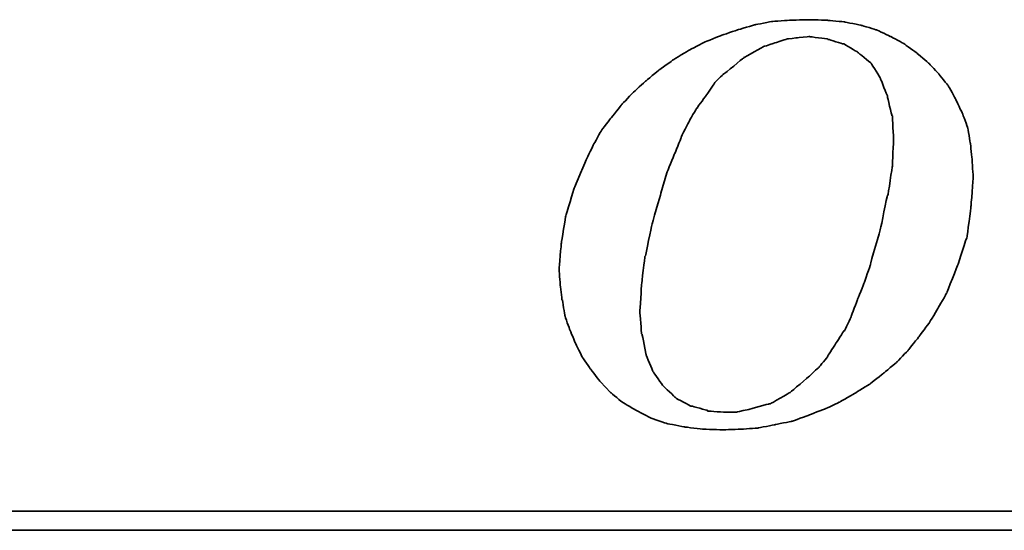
# Model space of a CAD drawing. Header units: millimetres. Extents: x 300 to 586, y 283 to 388.
# Tile 36 of 53: x 515 to 523, y 315 to 319. Entities that reach past the tile are written whole.
import ezdxf

# ---------------------------------------------------------------- set-up
doc = ezdxf.new("R2010")
doc.units = ezdxf.units.MM
doc.layers.add('DIM', color=4, linetype='Continuous')
doc.layers.add('layer 1', color=7, linetype='Continuous')

# ---------------------------------------------------------------- blocks, each defined once
blk = doc.blocks.new('TBI MOTION logo(完整正式版)')
at = {"layer": 'layer 1', "color": 22, "lineweight": 35}
for points, knots in [([(-11.34375, -6.98375), (-11.34375, -6.98375), (-10.91375, -7.43875), (-10.91375, -7.43875), (-10.91375, -7.43875), (-10.91375, -7.43875), (-10.38625, -7.87125), (-10.38625, -7.87125), (-10.38625, -7.87125), (-10.38625, -7.87125), (-9.81125, -8.20375), (-9.81125, -8.20375), (-9.81125, -8.20375), (-9.81125, -8.20375), (-9.21125, -8.51875), (-9.21125, -8.51875), (-9.21125, -8.51875), (-9.21125, -8.51875), (-8.51625, -8.75875), (-8.51625, -8.75875), (-8.51625, -8.75875), (-8.51625, -8.75875), (-7.77125, -8.90375), (-7.77125, -8.90375), (-7.77125, -8.90375), (-7.77125, -8.90375), (-6.97875, -8.99875), (-6.97875, -8.99875), (-6.97875, -8.99875), (-6.97875, -8.99875), (-6.14125, -9.02375), (-6.14125, -9.02375), (-6.14125, -9.02375), (-6.14125, -9.02375), (-5.37125, -8.99875), (-5.37125, -8.99875), (-5.37125, -8.99875), (-5.37125, -8.99875), (-4.65375, -8.94875), (-4.65375, -8.94875), (-4.65375, -8.94875), (-4.65375, -8.94875), (-3.93375, -8.80625), (-3.93375, -8.80625), (-3.93375, -8.80625), (-3.93375, -8.80625), (-3.21375, -8.66375), (-3.21375, -8.66375), (-3.21375, -8.66375), (-3.21375, -8.66375), (-2.49375, -8.39875), (-2.49375, -8.39875), (-2.49375, -8.39875), (-2.49375, -8.39875), (-1.79875, -8.13375), (-1.79875, -8.13375), (-1.79875, -8.13375), (-1.79875, -8.13375), (-1.17375, -7.84375), (-1.17375, -7.84375), (-1.17375, -7.84375), (-1.17375, -7.84375), (-0.52375, -7.46375), (-0.52375, -7.46375), (-0.52375, -7.46375), (-0.52375, -7.46375), (0.10124, -7.07875), (0.10124, -7.07875), (0.10124, -7.07875), (0.10124, -7.07875), (0.67625, -6.62375), (0.67625, -6.62375), (0.67625, -6.62375), (0.67625, -6.62375), (1.24874, -6.14375), (1.24874, -6.14375), (1.24874, -6.14375), (1.24874, -6.14375), (1.72874, -5.64125), (1.72874, -5.64125), (1.72874, -5.64125), (1.72874, -5.64125), (2.18624, -5.06375), (2.18624, -5.06375), (2.18624, -5.06375), (2.18624, -5.06375), (2.61625, -4.48874), (2.61625, -4.48874), (2.61625, -4.48874), (2.61625, -4.48874), (3.00125, -3.83874), (3.00125, -3.83874), (3.00125, -3.83874), (3.00125, -3.83874), (3.36124, -3.21374), (3.36124, -3.21374), (3.36124, -3.21374), (3.36124, -3.21374), (3.84374, -1.99125), (3.84374, -1.99125), (3.84374, -1.99125), (3.84374, -1.99125), (4.22625, -0.81875), (4.22625, -0.81875), (4.22625, -0.81875), (4.22625, -0.81875), (4.39125, 0.45624), (4.39125, 0.45624), (4.39125, 0.45624), (4.39125, 0.45624), (4.48874, 1.70124), (4.48874, 1.70124), (4.48874, 1.70124), (4.48874, 1.70124), (4.43874, 2.44625), (4.43874, 2.44625), (4.43874, 2.44625), (4.43874, 2.44625), (4.36874, 3.14125), (4.36874, 3.14125), (4.36874, 3.14125), (4.36874, 3.14125), (4.25125, 3.81125), (4.25125, 3.81125), (4.25125, 3.81125), (4.25125, 3.81125), (4.03124, 4.41125), (4.03124, 4.41125), (4.03124, 4.41125), (4.03124, 4.41125), (3.74374, 5.01125), (3.74374, 5.01125), (3.74374, 5.01125), (3.74374, 5.01125), (3.43124, 5.58875), (3.43124, 5.58875), (3.43124, 5.58875), (3.43124, 5.58875), (3.02625, 6.09125), (3.02625, 6.09125), (3.02625, 6.09125), (3.02625, 6.09125), (2.59374, 6.54875), (2.59374, 6.54875), (2.59374, 6.54875), (2.59374, 6.54875), (2.09124, 6.98125), (2.09124, 6.98125), (2.09124, 6.98125), (2.09124, 6.98125), (1.56124, 7.36625), (1.56124, 7.36625), (1.56124, 7.36625), (1.56124, 7.36625), (0.98624, 7.67625), (0.98624, 7.67625), (0.98624, 7.67625), (0.98624, 7.67625), (0.38624, 7.96375), (0.38624, 7.96375), (0.38624, 7.96375), (0.38624, 7.96375), (-0.25875, 8.15625), (-0.25875, 8.15625), (-0.25875, 8.15625), (-0.25875, 8.15625), (-0.98125, 8.30125), (-0.98125, 8.30125), (-0.98125, 8.30125), (-0.98125, 8.30125), (-1.70124, 8.37125), (-1.70124, 8.37125), (-1.70124, 8.37125), (-1.70124, 8.37125), (-2.49375, 8.39624), (-2.49375, 8.39624), (-2.49375, 8.39624), (-2.49375, 8.39624), (-3.28625, 8.37125), (-3.28625, 8.37125), (-3.28625, 8.37125), (-3.28625, 8.37125), (-4.05125, 8.32125), (-4.05125, 8.32125), (-4.05125, 8.32125), (-4.05125, 8.32125), (-4.77375, 8.18125), (-4.77375, 8.18125), (-4.77375, 8.18125), (-4.77375, 8.18125), (-5.51625, 7.96375), (-5.51625, 7.96375), (-5.51625, 7.96375), (-5.51625, 7.96375), (-6.21125, 7.72625), (-6.21125, 7.72625), (-6.21125, 7.72625), (-6.21125, 7.72625), (-6.92875, 7.43625), (-6.92875, 7.43625), (-6.92875, 7.43625), (-6.92875, 7.43625), (-7.57875, 7.10125), (-7.57875, 7.10125), (-7.57875, 7.10125), (-7.57875, 7.10125), (-8.24875, 6.69125), (-8.24875, 6.69125), (-8.24875, 6.69125), (-8.24875, 6.69125), (-8.84875, 6.26125), (-8.84875, 6.26125), (-8.84875, 6.26125), (-8.84875, 6.26125), (-9.42625, 5.78125), (-9.42625, 5.78125), (-9.42625, 5.78125), (-9.42625, 5.78125), (-9.95375, 5.30125), (-9.95375, 5.30125), (-9.95375, 5.30125), (-9.95375, 5.30125), (-10.43375, 4.79624), (-10.43375, 4.79624), (-10.43375, 4.79624), (-10.43375, 4.79624), (-10.88875, 4.22125), (-10.88875, 4.22125), (-10.88875, 4.22125), (-10.88875, 4.22125), (-11.29875, 3.69375), (-11.29875, 3.69375), (-11.29875, 3.69375), (-11.29875, 3.69375), (-11.63375, 3.09125), (-11.63375, 3.09125), (-11.63375, 3.09125), (-11.63375, 3.09125), (-11.91875, 2.49625), (-11.91875, 2.49625), (-11.91875, 2.49625), (-11.91875, 2.49625), (-12.44875, 1.24625), (-12.44875, 1.24625), (-12.44875, 1.24625), (-12.44875, 1.24625), (-12.80875, 0.06874), (-12.80875, 0.06874), (-12.80875, 0.06874), (-12.80875, 0.06874), (-12.99875, -1.07875), (-12.99875, -1.07875), (-12.99875, -1.07875), (-12.99875, -1.07875), (-13.09375, -2.18375), (-13.09375, -2.18375), (-13.09375, -2.18375), (-13.09375, -2.18375), (-13.04875, -2.85375), (-13.04875, -2.85375), (-13.04875, -2.85375), (-13.04875, -2.85375), (-12.97375, -3.50375), (-12.97375, -3.50375), (-12.97375, -3.50375), (-12.97375, -3.50375), (-12.95375, -3.50375), (-12.95375, -3.50375), (-12.95375, -3.50375), (-12.95375, -3.50375), (-12.85375, -4.17375), (-12.85375, -4.17375), (-12.85375, -4.17375), (-12.85375, -4.17375), (-12.63875, -4.77624), (-12.63875, -4.77624), (-12.63875, -4.77624), (-12.63875, -4.77624), (-12.39875, -5.35125), (-12.39875, -5.35125), (-12.39875, -5.35125), (-12.39875, -5.35125), (-12.11375, -5.92875), (-12.11375, -5.92875), (-12.11375, -5.92875), (-12.11375, -5.92875), (-11.75375, -6.45375), (-11.75375, -6.45375), (-11.75375, -6.45375), (-11.75375, -6.45375), (-11.34375, -6.98375), (-11.34375, -6.98375)], [0, 0, 0, 0, 0.01369863, 0.01369863, 0.01369863, 0.01369864, 0.02739726, 0.02739726, 0.02739726, 0.02739727, 0.04109589, 0.04109589, 0.04109589, 0.0410959, 0.05479452, 0.05479452, 0.05479452, 0.05479453, 0.06849315, 0.06849315, 0.06849315, 0.06849316, 0.08219178, 0.08219178, 0.08219178, 0.08219179, 0.09589041, 0.09589041, 0.09589041, 0.09589042, 0.10958904, 0.10958904, 0.10958904, 0.10958905, 0.12328767, 0.12328767, 0.12328767, 0.12328768, 0.1369863, 0.1369863, 0.1369863, 0.13698631, 0.15068493, 0.15068493, 0.15068493, 0.15068494, 0.16438356, 0.16438356, 0.16438356, 0.16438357, 0.17808219, 0.17808219, 0.17808219, 0.1780822, 0.19178082, 0.19178082, 0.19178082, 0.19178083, 0.20547945, 0.20547945, 0.20547945, 0.20547946, 0.21917808, 0.21917808, 0.21917808, 0.21917809, 0.23287671, 0.23287671, 0.23287671, 0.23287672, 0.24657534, 0.24657534, 0.24657534, 0.24657535, 0.26027397, 0.26027397, 0.26027397, 0.26027398, 0.2739726, 0.2739726, 0.2739726, 0.27397261, 0.28767123, 0.28767123, 0.28767123, 0.28767124, 0.30136986, 0.30136986, 0.30136986, 0.30136987, 0.31506849, 0.31506849, 0.31506849, 0.3150685, 0.32876712, 0.32876712, 0.32876712, 0.32876713, 0.34246575, 0.34246575, 0.34246575, 0.34246576, 0.35616438, 0.35616438, 0.35616438, 0.35616439, 0.36986301, 0.36986301, 0.36986301, 0.36986302, 0.38356164, 0.38356164, 0.38356164, 0.38356165, 0.39726027, 0.39726027, 0.39726027, 0.39726028, 0.4109589, 0.4109589, 0.4109589, 0.41095891, 0.42465753, 0.42465753, 0.42465753, 0.42465754, 0.43835616, 0.43835616, 0.43835616, 0.43835617, 0.45205479, 0.45205479, 0.45205479, 0.4520548, 0.46575342, 0.46575342, 0.46575342, 0.46575343, 0.47945205, 0.47945205, 0.47945205, 0.47945206, 0.49315068, 0.49315068, 0.49315068, 0.49315069, 0.50684932, 0.50684932, 0.50684932, 0.50684933, 0.52054795, 0.52054795, 0.52054795, 0.52054796, 0.53424658, 0.53424658, 0.53424658, 0.53424659, 0.54794521, 0.54794521, 0.54794521, 0.54794522, 0.56164384, 0.56164384, 0.56164384, 0.56164385, 0.57534247, 0.57534247, 0.57534247, 0.57534248, 0.5890411, 0.5890411, 0.5890411, 0.58904111, 0.60273973, 0.60273973, 0.60273973, 0.60273974, 0.61643836, 0.61643836, 0.61643836, 0.61643837, 0.63013699, 0.63013699, 0.63013699, 0.630137, 0.64383562, 0.64383562, 0.64383562, 0.64383563, 0.65753425, 0.65753425, 0.65753425, 0.65753426, 0.67123288, 0.67123288, 0.67123288, 0.67123289, 0.68493151, 0.68493151, 0.68493151, 0.68493152, 0.69863014, 0.69863014, 0.69863014, 0.69863015, 0.71232877, 0.71232877, 0.71232877, 0.71232878, 0.7260274, 0.7260274, 0.7260274, 0.72602741, 0.73972603, 0.73972603, 0.73972603, 0.73972604, 0.75342466, 0.75342466, 0.75342466, 0.75342467, 0.76712329, 0.76712329, 0.76712329, 0.7671233, 0.78082192, 0.78082192, 0.78082192, 0.78082193, 0.79452055, 0.79452055, 0.79452055, 0.79452056, 0.80821918, 0.80821918, 0.80821918, 0.80821919, 0.82191781, 0.82191781, 0.82191781, 0.82191782, 0.83561644, 0.83561644, 0.83561644, 0.83561645, 0.84931507, 0.84931507, 0.84931507, 0.84931508, 0.8630137, 0.8630137, 0.8630137, 0.86301371, 0.87671233, 0.87671233, 0.87671233, 0.87671234, 0.89041096, 0.89041096, 0.89041096, 0.89041097, 0.90410959, 0.90410959, 0.90410959, 0.9041096, 0.91780822, 0.91780822, 0.91780822, 0.91780823, 0.93150685, 0.93150685, 0.93150685, 0.93150686, 0.94520548, 0.94520548, 0.94520548, 0.94520549, 0.95890411, 0.95890411, 0.95890411, 0.95890412, 0.97260274, 0.97260274, 0.97260274, 0.97260275, 0.98630137, 0.98630137, 0.98630137, 0.98630138, 1, 1, 1, 1]), ([(-8.77875, 1.03124), (-8.77875, 1.03124), (-8.51625, 1.89625), (-8.51625, 1.89625), (-8.51625, 1.89625), (-8.51625, 1.89625), (-8.20375, 2.66375), (-8.20375, 2.66375), (-8.20375, 2.66375), (-8.20375, 2.66375), (-7.91625, 3.38125), (-7.91625, 3.38125), (-7.91625, 3.38125), (-7.91625, 3.38125), (-7.91625, 3.40624), (-7.91625, 3.40624), (-7.91625, 3.40624), (-7.91625, 3.40624), (-7.57875, 4.07624), (-7.57875, 4.07624), (-7.57875, 4.07624), (-7.57875, 4.07624), (-7.24375, 4.65125), (-7.24375, 4.65125), (-7.24375, 4.65125), (-7.24375, 4.65125), (-7.21875, 4.65125), (-7.21875, 4.65125), (-7.21875, 4.65125), (-7.21875, 4.65125), (-7.21875, 4.67624), (-7.21875, 4.67624), (-7.21875, 4.67624), (-7.21875, 4.67624), (-6.83625, 5.20375), (-6.83625, 5.20375), (-6.83625, 5.20375), (-6.83625, 5.20375), (-6.49875, 5.68625), (-6.49875, 5.68625), (-6.49875, 5.68625), (-6.49875, 5.68625), (-6.49875, 5.70625), (-6.49875, 5.70625), (-6.49875, 5.70625), (-6.49875, 5.70625), (-6.11625, 6.09125), (-6.11625, 6.09125), (-6.11625, 6.09125), (-6.11625, 6.09125), (-6.09125, 6.09125), (-6.09125, 6.09125), (-6.09125, 6.09125), (-6.09125, 6.09125), (-5.27375, 6.76625), (-5.27375, 6.76625), (-5.27375, 6.76625), (-5.27375, 6.76625), (-5.24875, 6.76625), (-5.24875, 6.76625), (-5.24875, 6.76625), (-5.24875, 6.76625), (-5.24875, 6.78625), (-5.24875, 6.78625), (-5.24875, 6.78625), (-5.24875, 6.78625), (-4.38875, 7.26624), (-4.38875, 7.26624), (-4.38875, 7.26624), (-4.38875, 7.26624), (-4.36125, 7.26624), (-4.36125, 7.26624), (-4.36125, 7.26624), (-4.36125, 7.26624), (-3.93375, 7.41125), (-3.93375, 7.41125), (-3.93375, 7.41125), (-3.93375, 7.41125), (-3.47375, 7.55625), (-3.47375, 7.55625), (-3.47375, 7.55625), (-3.47375, 7.55625), (-3.45375, 7.55625), (-3.45375, 7.55625), (-3.45375, 7.55625), (-3.45375, 7.55625), (-3.42875, 7.58124), (-3.42875, 7.58124), (-3.42875, 7.58124), (-3.42875, 7.58124), (-2.97375, 7.62625), (-2.97375, 7.62625), (-2.97375, 7.62625), (-2.97375, 7.62625), (-2.49375, 7.67625), (-2.49375, 7.67625), (-2.49375, 7.67625), (-2.49375, 7.67625), (-2.46875, 7.67625), (-2.46875, 7.67625), (-2.46875, 7.67625), (-2.46875, 7.67625), (-1.70124, 7.58124), (-1.70124, 7.58124), (-1.70124, 7.58124), (-1.70124, 7.58124), (-1.67875, 7.55625), (-1.67875, 7.55625), (-1.67875, 7.55625), (-1.67875, 7.55625), (-1.65375, 7.55625), (-1.65375, 7.55625), (-1.65375, 7.55625), (-1.65375, 7.55625), (-1.03125, 7.36625), (-1.03125, 7.36625), (-1.03125, 7.36625), (-1.03125, 7.36625), (-1.00625, 7.36625), (-1.00625, 7.36625), (-1.00625, 7.36625), (-1.00625, 7.36625), (-0.43124, 7.02624), (-0.43124, 7.02624), (-0.43124, 7.02624), (-0.43124, 7.02624), (-0.40625, 7.00624), (-0.40625, 7.00624), (-0.40625, 7.00624), (-0.40625, 7.00624), (0.12124, 6.57124), (0.12124, 6.57124), (0.12124, 6.57124), (0.12124, 6.57124), (0.14624, 6.54875), (0.14624, 6.54875), (0.14624, 6.54875), (0.14624, 6.54875), (0.17124, 6.52375), (0.17124, 6.52375), (0.17124, 6.52375), (0.17124, 6.52375), (0.55625, 5.89875), (0.55625, 5.89875), (0.55625, 5.89875), (0.55625, 5.89875), (0.55625, 5.87625), (0.55625, 5.87625), (0.55625, 5.87625), (0.55625, 5.87625), (0.84124, 5.15625), (0.84124, 5.15625), (0.84124, 5.15625), (0.84124, 5.15625), (0.84124, 5.13125), (0.84124, 5.13125), (0.84124, 5.13125), (0.84124, 5.13125), (1.03624, 4.31875), (1.03624, 4.31875), (1.03624, 4.31875), (1.03624, 4.31875), (1.05624, 4.31875), (1.05624, 4.31875), (1.05624, 4.31875), (1.05624, 4.31875), (1.05624, 4.29125), (1.05624, 4.29125), (1.05624, 4.29125), (1.05624, 4.29125), (1.10625, 3.33125), (1.10625, 3.33125), (1.10625, 3.33125), (1.10625, 3.33125), (1.10625, 3.30875), (1.10625, 3.30875), (1.10625, 3.30875), (1.10625, 3.30875), (1.05624, 2.20624), (1.05624, 2.20624), (1.05624, 2.20624), (1.05624, 2.20624), (1.05624, 2.18124), (1.05624, 2.18124), (1.05624, 2.18124), (1.05624, 2.18124), (0.86624, 0.93624), (0.86624, 0.93624), (0.86624, 0.93624), (0.86624, 0.93624), (0.84124, 0.93624), (0.84124, 0.93624), (0.84124, 0.93624), (0.84124, 0.93624), (0.55625, -0.45874), (0.55625, -0.45874), (0.55625, -0.45874), (0.55625, -0.45874), (0.12124, -1.99125), (0.12124, -1.99125), (0.12124, -1.99125), (0.12124, -1.99125), (0.12124, -2.01874), (0.12124, -2.01874), (0.12124, -2.01874), (0.12124, -2.01874), (-0.13874, -2.78375), (-0.13874, -2.78375), (-0.13874, -2.78375), (-0.13874, -2.78375), (-0.43124, -3.50375), (-0.43124, -3.50375), (-0.43124, -3.50375), (-0.43124, -3.50375), (-0.69375, -4.19875), (-0.69375, -4.19875), (-0.69375, -4.19875), (-0.69375, -4.19875), (-0.69375, -4.22375), (-0.69375, -4.22375), (-0.69375, -4.22375), (-0.69375, -4.22375), (-0.98125, -4.82374), (-0.98125, -4.82374), (-0.98125, -4.82374), (-0.98125, -4.82374), (-1.00625, -4.82374), (-1.00625, -4.82374), (-1.00625, -4.82374), (-1.00625, -4.82374), (-1.33875, -5.35125), (-1.33875, -5.35125), (-1.33875, -5.35125), (-1.33875, -5.35125), (-1.67875, -5.87875), (-1.67875, -5.87875), (-1.67875, -5.87875), (-1.67875, -5.87875), (-1.67875, -5.90375), (-1.67875, -5.90375), (-1.67875, -5.90375), (-1.67875, -5.90375), (-2.05875, -6.35875), (-2.05875, -6.35875), (-2.05875, -6.35875), (-2.05875, -6.35875), (-2.08375, -6.38375), (-2.08375, -6.38375), (-2.08375, -6.38375), (-2.08375, -6.38375), (-2.46875, -6.74375), (-2.46875, -6.74375), (-2.46875, -6.74375), (-2.46875, -6.74375), (-3.25875, -7.41625), (-3.25875, -7.41625), (-3.25875, -7.41625), (-3.25875, -7.41625), (-3.28625, -7.43875), (-3.28625, -7.43875), (-3.28625, -7.43875), (-3.28625, -7.43875), (-4.12375, -7.91875), (-4.12375, -7.91875), (-4.12375, -7.91875), (-4.12375, -7.91875), (-4.14875, -7.91875), (-4.14875, -7.91875), (-4.14875, -7.91875), (-4.14875, -7.91875), (-4.17125, -7.91875), (-4.17125, -7.91875), (-4.17125, -7.91875), (-4.17125, -7.91875), (-5.03375, -8.15875), (-5.03375, -8.15875), (-5.03375, -8.15875), (-5.03375, -8.15875), (-5.51625, -8.25625), (-5.51625, -8.25625), (-5.51625, -8.25625), (-5.51625, -8.25625), (-5.54125, -8.27875), (-5.54125, -8.27875), (-5.54125, -8.27875), (-5.54125, -8.27875), (-5.56375, -8.27875), (-5.56375, -8.27875), (-5.56375, -8.27875), (-5.56375, -8.27875), (-5.99625, -8.27875), (-5.99625, -8.27875), (-5.99625, -8.27875), (-5.99625, -8.27875), (-6.76375, -8.23125), (-6.76375, -8.23125), (-6.76375, -8.23125), (-6.76375, -8.23125), (-6.78875, -8.23125), (-6.78875, -8.23125), (-6.78875, -8.23125), (-6.78875, -8.23125), (-6.78875, -8.20375), (-6.78875, -8.20375), (-6.78875, -8.20375), (-6.78875, -8.20375), (-7.45875, -8.01375), (-7.45875, -8.01375), (-7.45875, -8.01375), (-7.45875, -8.01375), (-7.48375, -8.01375), (-7.48375, -8.01375), (-7.48375, -8.01375), (-7.48375, -8.01375), (-7.50875, -8.01375), (-7.50875, -8.01375), (-7.50875, -8.01375), (-7.50875, -8.01375), (-8.13125, -7.67875), (-8.13125, -7.67875), (-8.13125, -7.67875), (-8.13125, -7.67875), (-8.15625, -7.65375), (-8.15625, -7.65375), (-8.15625, -7.65375), (-8.15625, -7.65375), (-8.65875, -7.17375), (-8.65875, -7.17375), (-8.65875, -7.17375), (-8.65875, -7.17375), (-8.68375, -7.14875), (-8.68375, -7.14875), (-8.68375, -7.14875), (-8.68375, -7.14875), (-9.08875, -6.57375), (-9.08875, -6.57375), (-9.08875, -6.57375), (-9.08875, -6.57375), (-9.11375, -6.54875), (-9.11375, -6.54875), (-9.11375, -6.54875), (-9.11375, -6.54875), (-9.11375, -6.52875), (-9.11375, -6.52875), (-9.11375, -6.52875), (-9.11375, -6.52875), (-9.40375, -5.85375), (-9.40375, -5.85375), (-9.40375, -5.85375), (-9.40375, -5.85375), (-9.40375, -5.82875), (-9.40375, -5.82875), (-9.40375, -5.82875), (-9.40375, -5.82875), (-9.56875, -4.96875), (-9.56875, -4.96875), (-9.56875, -4.96875), (-9.56875, -4.96875), (-9.59375, -4.94375), (-9.59375, -4.94375), (-9.59375, -4.94375), (-9.59375, -4.94375), (-9.66375, -4.03375), (-9.66375, -4.03375), (-9.66375, -4.03375), (-9.66375, -4.03375), (-9.66375, -4.00875), (-9.66375, -4.00875), (-9.66375, -4.00875), (-9.66375, -4.00875), (-9.59375, -2.85375), (-9.59375, -2.85375), (-9.59375, -2.85375), (-9.59375, -2.85375), (-9.45125, -1.65875), (-9.45125, -1.65875), (-9.45125, -1.65875), (-9.45125, -1.65875), (-9.42625, -1.63375), (-9.42625, -1.63375), (-9.42625, -1.63375), (-9.42625, -1.63375), (-9.16125, -0.33875), (-9.16125, -0.33875), (-9.16125, -0.33875), (-9.16125, -0.33875), (-8.77875, 1.00624), (-8.77875, 1.00624), (-8.77875, 1.00624), (-8.77875, 1.00624), (-8.77875, 1.03124), (-8.77875, 1.03124)], [0, 0, 0, 0, 0.01020408, 0.01020408, 0.01020408, 0.01020409, 0.02040816, 0.02040816, 0.02040816, 0.02040817, 0.03061224, 0.03061224, 0.03061224, 0.03061225, 0.04081633, 0.04081633, 0.04081633, 0.04081634, 0.05102041, 0.05102041, 0.05102041, 0.05102042, 0.06122449, 0.06122449, 0.06122449, 0.0612245, 0.07142857, 0.07142857, 0.07142857, 0.07142858, 0.08163265, 0.08163265, 0.08163265, 0.08163266, 0.09183673, 0.09183673, 0.09183673, 0.09183674, 0.10204082, 0.10204082, 0.10204082, 0.10204083, 0.1122449, 0.1122449, 0.1122449, 0.11224491, 0.12244898, 0.12244898, 0.12244898, 0.12244899, 0.13265306, 0.13265306, 0.13265306, 0.13265307, 0.14285714, 0.14285714, 0.14285714, 0.14285715, 0.15306122, 0.15306122, 0.15306122, 0.15306123, 0.16326531, 0.16326531, 0.16326531, 0.16326532, 0.17346939, 0.17346939, 0.17346939, 0.1734694, 0.18367347, 0.18367347, 0.18367347, 0.18367348, 0.19387755, 0.19387755, 0.19387755, 0.19387756, 0.20408163, 0.20408163, 0.20408163, 0.20408164, 0.21428571, 0.21428571, 0.21428571, 0.21428572, 0.2244898, 0.2244898, 0.2244898, 0.22448981, 0.23469388, 0.23469388, 0.23469388, 0.23469389, 0.24489796, 0.24489796, 0.24489796, 0.24489797, 0.25510204, 0.25510204, 0.25510204, 0.25510205, 0.26530612, 0.26530612, 0.26530612, 0.26530613, 0.2755102, 0.2755102, 0.2755102, 0.27551021, 0.28571429, 0.28571429, 0.28571429, 0.2857143, 0.29591837, 0.29591837, 0.29591837, 0.29591838, 0.30612245, 0.30612245, 0.30612245, 0.30612246, 0.31632653, 0.31632653, 0.31632653, 0.31632654, 0.32653061, 0.32653061, 0.32653061, 0.32653062, 0.33673469, 0.33673469, 0.33673469, 0.3367347, 0.34693878, 0.34693878, 0.34693878, 0.34693879, 0.35714286, 0.35714286, 0.35714286, 0.35714287, 0.36734694, 0.36734694, 0.36734694, 0.36734695, 0.37755102, 0.37755102, 0.37755102, 0.37755103, 0.3877551, 0.3877551, 0.3877551, 0.38775511, 0.39795918, 0.39795918, 0.39795918, 0.39795919, 0.40816327, 0.40816327, 0.40816327, 0.40816328, 0.41836735, 0.41836735, 0.41836735, 0.41836736, 0.42857143, 0.42857143, 0.42857143, 0.42857144, 0.43877551, 0.43877551, 0.43877551, 0.43877552, 0.44897959, 0.44897959, 0.44897959, 0.4489796, 0.45918367, 0.45918367, 0.45918367, 0.45918368, 0.46938776, 0.46938776, 0.46938776, 0.46938777, 0.47959184, 0.47959184, 0.47959184, 0.47959185, 0.48979592, 0.48979592, 0.48979592, 0.48979593, 0.5, 0.5, 0.5, 0.50000001, 0.51020408, 0.51020408, 0.51020408, 0.51020409, 0.52040816, 0.52040816, 0.52040816, 0.52040817, 0.53061224, 0.53061224, 0.53061224, 0.53061225, 0.54081633, 0.54081633, 0.54081633, 0.54081634, 0.55102041, 0.55102041, 0.55102041, 0.55102042, 0.56122449, 0.56122449, 0.56122449, 0.5612245, 0.57142857, 0.57142857, 0.57142857, 0.57142858, 0.58163265, 0.58163265, 0.58163265, 0.58163266, 0.59183673, 0.59183673, 0.59183673, 0.59183674, 0.60204082, 0.60204082, 0.60204082, 0.60204083, 0.6122449, 0.6122449, 0.6122449, 0.61224491, 0.62244898, 0.62244898, 0.62244898, 0.62244899, 0.63265306, 0.63265306, 0.63265306, 0.63265307, 0.64285714, 0.64285714, 0.64285714, 0.64285715, 0.65306122, 0.65306122, 0.65306122, 0.65306123, 0.66326531, 0.66326531, 0.66326531, 0.66326532, 0.67346939, 0.67346939, 0.67346939, 0.6734694, 0.68367347, 0.68367347, 0.68367347, 0.68367348, 0.69387755, 0.69387755, 0.69387755, 0.69387756, 0.70408163, 0.70408163, 0.70408163, 0.70408164, 0.71428571, 0.71428571, 0.71428571, 0.71428572, 0.7244898, 0.7244898, 0.7244898, 0.72448981, 0.73469388, 0.73469388, 0.73469388, 0.73469389, 0.74489796, 0.74489796, 0.74489796, 0.74489797, 0.75510204, 0.75510204, 0.75510204, 0.75510205, 0.76530612, 0.76530612, 0.76530612, 0.76530613, 0.7755102, 0.7755102, 0.7755102, 0.77551021, 0.78571429, 0.78571429, 0.78571429, 0.7857143, 0.79591837, 0.79591837, 0.79591837, 0.79591838, 0.80612245, 0.80612245, 0.80612245, 0.80612246, 0.81632653, 0.81632653, 0.81632653, 0.81632654, 0.82653061, 0.82653061, 0.82653061, 0.82653062, 0.83673469, 0.83673469, 0.83673469, 0.8367347, 0.84693878, 0.84693878, 0.84693878, 0.84693879, 0.85714286, 0.85714286, 0.85714286, 0.85714287, 0.86734694, 0.86734694, 0.86734694, 0.86734695, 0.87755102, 0.87755102, 0.87755102, 0.87755103, 0.8877551, 0.8877551, 0.8877551, 0.88775511, 0.89795918, 0.89795918, 0.89795918, 0.89795919, 0.90816327, 0.90816327, 0.90816327, 0.90816328, 0.91836735, 0.91836735, 0.91836735, 0.91836736, 0.92857143, 0.92857143, 0.92857143, 0.92857144, 0.93877551, 0.93877551, 0.93877551, 0.93877552, 0.94897959, 0.94897959, 0.94897959, 0.9489796, 0.95918367, 0.95918367, 0.95918367, 0.95918368, 0.96938776, 0.96938776, 0.96938776, 0.96938777, 0.97959184, 0.97959184, 0.97959184, 0.97959185, 0.98979592, 0.98979592, 0.98979592, 0.98979593, 1, 1, 1, 1]), ([(75.90875, -9.47875), (75.90875, -9.47875), (75.90875, -12.28625), (75.90875, -12.28625), (75.90875, -12.28625), (75.90875, -12.28625), (75.90875, -12.47875), (75.90875, -12.47875), (75.90875, -12.47875), (75.90875, -12.47875), (75.71625, -12.47875), (75.71625, -12.47875), (75.71625, -12.47875), (75.71625, -12.47875), (-88.32875, -12.47875), (-88.32875, -12.47875), (-88.32875, -12.47875), (-88.32875, -12.47875), (-88.32875, -13.29375), (-88.32875, -13.29375), (-88.32875, -13.29375), (-88.32875, -13.29375), (82.89125, -13.29375), (82.89125, -13.29375), (82.89125, -13.29375), (82.89125, -13.29375), (75.90875, -9.47875), (75.90875, -9.47875)], [0, 0, 0, 0, 0.14285714, 0.14285714, 0.14285714, 0.14285715, 0.28571429, 0.28571429, 0.28571429, 0.2857143, 0.42857143, 0.42857143, 0.42857143, 0.42857144, 0.57142857, 0.57142857, 0.57142857, 0.57142858, 0.71428571, 0.71428571, 0.71428571, 0.71428572, 0.85714286, 0.85714286, 0.85714286, 0.85714287, 1, 1, 1, 1])]:
    blk.add_open_spline(points, degree=3, knots=knots, dxfattribs=at)

msp = doc.modelspace()

# ---------------------------------------------------------------- block references
at = {"layer": 'DIM', "color": 7, "xscale": 0.1927795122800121, "yscale": 0.1927795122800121, "zscale": 0.1927795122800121}
msp.add_blockref('TBI MOTION logo(完整正式版)', (521.792, 317.518), dxfattribs=at)

doc.saveas('drawing.dxf')
